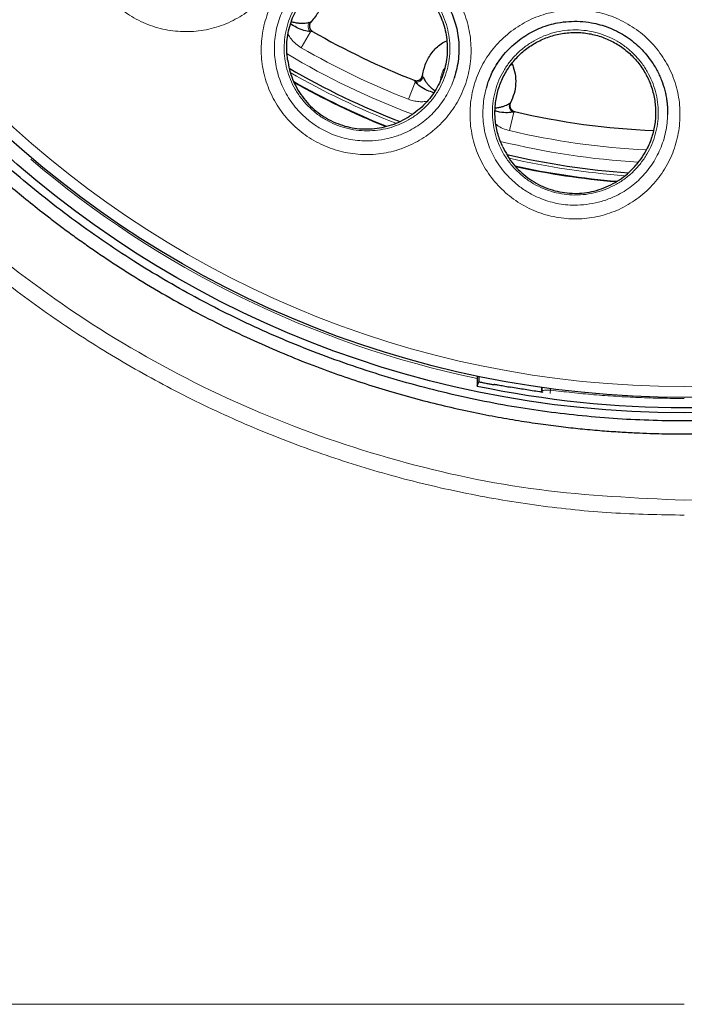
# Model space of a CAD drawing. Header units: millimetres. Extents: x 8 to 1329, y 12 to 1074.
# Tile 79 of 256: x 500 to 511, y 923 to 939. Entities that reach past the tile are written whole.
import ezdxf

# ---------------------------------------------------------------- set-up
doc = ezdxf.new("R2010")
doc.units = ezdxf.units.MM

msp = doc.modelspace()

# ---------------------------------------------------------------- linework, layer by layer
at = {"color": 252, "linetype": 'Continuous', "lineweight": 0}
for p, q in [((504.992, 938.898), (504.843, 938.642)), ((505.024, 938.904), (505.024, 938.903)), ((506.669, 938.09), (506.562, 937.814)), ((506.653, 938.118), (506.654, 938.119)), ((508.188, 937.749), (508.2, 937.759)), ((508.181, 937.311), (508.252, 937.608)), ((508.266, 937.616), (508.252, 937.608)), ((508.267, 937.617), (508.266, 937.616)), ((508.84, 933.174), (508.84, 933.148)), ((508.7, 933.134), (508.706, 933.139)), ((508.706, 933.139), (508.707, 933.112))]:
    msp.add_line(p, q, dxfattribs=at)
at = {"color": 7, "linetype": 'Continuous', "lineweight": 30}
for p, q in [((507.986, 938.384), (507.994, 938.386)), ((508.231, 938.375), (508.228, 938.384)), ((508.228, 938.384), (508.231, 938.375)), ((507.664, 933.373), (507.664, 933.333)), ((507.693, 933.367), (507.693, 933.282)), ((507.663, 933.212), (507.664, 933.214)), ((507.664, 933.214), (507.693, 933.282)), ((507.934, 933.234), (507.937, 933.242)), ((508.7, 933.134), (508.7, 933.193)), ((508.706, 933.139), (508.706, 933.193)), ((508.702, 933.114), (508.7, 933.134))]:
    msp.add_line(p, q, dxfattribs=at)
at = {"color": 252, "linetype": 'Continuous', "lineweight": 0, "flags": 128}
msp.add_lwpolyline([(508.84, 933.148), (508.837, 933.109), (508.836, 933.094)], dxfattribs=at)
at = {"color": 7, "linetype": 'Continuous', "lineweight": 30}
for centre, radius in [((510.987, 949.132), 16.35), ((510.987, 949.202), 16.174)]:
    msp.add_circle(centre, radius, dxfattribs=at)
at = {"color": 252, "linetype": 'Continuous', "lineweight": 0}
msp.add_circle((510.987, 949.202), 15.998, dxfattribs=at)
for centre, radius, start, end in [((505.062, 938.983), 0.11, 143.5241, 230.6658), ((510.987, 949.202), 12.419, 239.1313, 249.4385), ((510.987, 949.202), 12.217, 239.8082, 248.7632), ((508.323, 938.41), 0.0993, 188.0962, 201.5492), ((510.987, 949.202), 12.65, 240.0234, 248.5427), ((510.987, 949.202), 12.762, 240.6447, 247.9282), ((506.692, 938.198), 0.11, 257.9056, 345.0474), ((510.987, 949.202), 12.217, 256.7229, 267.1334), ((510.987, 949.202), 12.419, 256.2559, 266.5893), ((510.987, 949.132), 16.145, 229.5161, 258.1206), ((510.987, 949.202), 12.65, 257.1781, 265.6867), ((510.987, 949.202), 12.762, 257.7742, 265.0768)]:
    msp.add_arc(centre, radius, start, end, dxfattribs=at)
at = {"color": 7, "linetype": 'Continuous', "lineweight": 30}
for centre, radius, start, end in [((510.987, 949.202), 11.9, 239.9286, 248.6428), ((510.987, 949.202), 12.6, 239.7957, 248.781), ((510.987, 949.202), 12.75, 240.5702, 247.9914), ((508.284, 937.707), 0.105, 156.9346, 251.8793), ((510.987, 949.202), 11.9, 256.7836, 267.6234), ((510.987, 949.202), 12.6, 256.9447, 265.9275), ((510.987, 949.202), 12.75, 257.7003, 265.1474), ((510.987, 949.132), 16.263, 258.2061, 281.7829)]:
    msp.add_arc(centre, radius, start, end, dxfattribs=at)
for points, knots in [([(494.296, 949.202), (494.296, 949.237), (494.297, 949.318), (494.299, 949.451), (494.303, 949.611), (494.309, 949.797), (494.319, 950.009), (494.333, 950.242), (494.352, 950.494), (494.377, 950.765), (494.408, 951.058), (494.449, 951.374), (494.498, 951.712), (494.545, 951.991), (494.585, 952.206), (494.613, 952.35), (494.643, 952.497), (494.675, 952.647), (494.708, 952.797), (494.739, 952.932), (494.805, 953.203), (494.911, 953.608), (495.073, 954.152), (495.249, 954.677), (495.436, 955.181), (495.64, 955.683), (495.867, 956.191), (496.124, 956.72), (496.407, 957.252), (496.715, 957.783), (497.042, 958.302), (497.408, 958.839), (497.817, 959.39), (498.273, 959.951), (498.752, 960.492), (499.257, 961.015), (499.788, 961.518), (500.344, 962), (500.919, 962.457), (501.514, 962.887), (502.123, 963.288), (502.745, 963.659), (503.379, 964.001), (504.027, 964.315), (504.512, 964.524), (504.823, 964.649), (504.957, 964.701), (505.091, 964.752), (505.226, 964.802), (505.361, 964.851), (505.483, 964.894), (505.58, 964.927), (505.677, 964.96), (505.793, 964.998), (505.948, 965.048), (506.127, 965.104), (506.331, 965.164), (506.561, 965.23), (506.814, 965.297), (507.089, 965.366), (507.388, 965.435), (507.709, 965.503), (508.054, 965.568), (508.422, 965.63), (508.814, 965.687), (509.244, 965.738), (509.714, 965.781), (510.203, 965.811), (510.603, 965.824), (510.842, 965.827), (510.933, 965.827), (510.961, 965.827), (510.99, 965.827), (511.019, 965.827), (511.047, 965.827), (511.109, 965.827), (511.213, 965.826), (511.367, 965.823), (511.548, 965.818), (511.754, 965.809), (511.987, 965.796), (512.239, 965.779), (512.511, 965.755), (512.8, 965.725), (513.112, 965.687), (513.446, 965.64), (513.801, 965.581), (514.101, 965.526), (514.323, 965.48), (514.462, 965.45), (514.587, 965.423), (514.711, 965.394), (514.833, 965.365), (515.098, 965.3), (515.465, 965.202), (515.926, 965.065), (516.332, 964.932), (516.719, 964.795), (517.086, 964.655), (517.447, 964.508), (517.811, 964.35), (518.189, 964.175), (518.582, 963.982), (518.969, 963.779), (519.35, 963.566), (519.708, 963.354), (519.957, 963.198), (520.097, 963.108), (520.142, 963.079), (520.186, 963.05), (520.231, 963.021), (520.275, 962.992), (520.419, 962.896), (520.652, 962.736), (520.965, 962.51), (521.252, 962.292), (521.515, 962.085), (521.754, 961.887), (521.978, 961.696), (522.186, 961.512), (522.376, 961.338), (522.513, 961.209), (522.604, 961.121), (522.658, 961.069), (522.709, 961.019), (522.755, 960.973), (522.798, 960.93), (522.917, 960.812), (523.114, 960.608), (523.391, 960.308), (523.676, 959.984), (523.965, 959.636), (524.259, 959.263), (524.549, 958.871), (524.834, 958.461), (525.112, 958.035), (525.387, 957.583), (525.658, 957.105), (525.916, 956.611), (526.161, 956.1), (526.392, 955.574), (526.61, 955.023), (526.815, 954.448), (527.004, 953.85), (527.165, 953.261), (527.3, 952.687), (527.412, 952.129), (527.506, 951.555), (527.579, 950.991), (527.631, 950.437), (527.663, 949.917), (527.674, 949.556), (527.677, 949.357), (527.678, 949.302), (527.678, 949.248), (527.679, 949.199), (527.679, 949.154), (527.679, 949.114), (527.679, 949.035), (527.677, 948.906), (527.674, 948.716), (527.666, 948.492), (527.654, 948.236), (527.636, 947.954), (527.611, 947.648), (527.577, 947.318), (527.533, 946.96), (527.477, 946.574), (527.424, 946.263), (527.381, 946.034), (527.354, 945.896), (527.325, 945.756), (527.294, 945.613), (527.262, 945.469), (527.232, 945.339), (527.167, 945.069), (527.06, 944.662), (526.896, 944.117), (526.72, 943.591), (526.532, 943.087), (526.324, 942.577), (526.138, 942.16), (526.015, 941.902), (525.976, 941.823), (525.975, 941.82), (525.974, 941.819), (525.973, 941.817), (525.97, 941.81), (525.96, 941.79), (525.94, 941.748), (525.907, 941.681), (525.862, 941.591), (525.804, 941.477), (525.732, 941.339), (525.646, 941.178), (525.546, 940.994), (525.429, 940.788), (525.297, 940.56), (525.146, 940.312), (524.978, 940.046), (524.791, 939.763), (524.585, 939.465), (524.357, 939.15), (524.164, 938.896), (524.026, 938.721), (523.956, 938.633), (523.901, 938.565), (523.851, 938.504), (523.751, 938.384), (523.532, 938.124), (523.181, 937.734), (522.747, 937.286), (522.3, 936.859), (521.842, 936.454), (521.506, 936.178), (521.298, 936.014), (521.223, 935.956), (521.143, 935.895), (521.063, 935.834), (520.983, 935.774), (520.904, 935.716), (520.711, 935.575), (520.421, 935.371), (520.035, 935.117), (519.66, 934.883), (519.282, 934.66), (518.903, 934.451), (518.545, 934.265), (518.208, 934.099), (517.895, 933.954), (517.607, 933.826), (517.344, 933.716), (517.105, 933.62), (516.896, 933.539), (516.717, 933.473), (516.571, 933.42), (516.469, 933.384), (516.404, 933.362), (516.363, 933.348), (516.321, 933.334), (516.279, 933.319), (516.107, 933.262), (515.806, 933.166), (515.343, 933.032), (514.848, 932.905), (514.322, 932.788), (513.792, 932.688), (513.259, 932.604), (512.724, 932.538), (512.129, 932.484), (511.608, 932.456), (511.255, 932.448), (511.127, 932.446), (511.092, 932.446), (511.057, 932.446), (511.021, 932.445), (510.986, 932.445), (510.951, 932.445), (510.885, 932.445), (510.777, 932.446), (510.617, 932.448), (510.426, 932.453), (510.202, 932.462), (509.948, 932.476), (509.661, 932.496), (509.359, 932.523), (509.043, 932.557), (508.716, 932.599), (508.366, 932.651), (507.994, 932.714), (507.599, 932.791), (507.182, 932.883), (506.745, 932.992), (506.304, 933.114), (505.862, 933.251), (505.42, 933.4), (504.965, 933.568), (504.497, 933.758), (504.02, 933.968), (503.535, 934.2), (503.044, 934.455), (502.546, 934.735), (502.145, 934.979), (501.841, 935.175), (501.634, 935.313), (501.426, 935.456), (501.223, 935.6), (501.031, 935.74), (500.853, 935.875), (500.64, 936.04), (500.395, 936.236), (500.122, 936.465), (499.864, 936.691), (499.621, 936.913), (499.392, 937.13), (499.183, 937.335), (498.994, 937.528), (498.824, 937.707), (498.671, 937.871), (498.536, 938.021), (498.418, 938.156), (498.331, 938.256), (498.259, 938.341), (498.194, 938.419), (498.115, 938.514), (498.034, 938.614), (497.953, 938.714), (497.873, 938.815), (497.711, 939.024), (497.471, 939.346), (497.165, 939.786), (496.888, 940.212), (496.639, 940.622), (496.474, 940.912), (496.369, 941.103), (496.321, 941.192), (496.273, 941.281), (496.226, 941.371), (496.179, 941.46), (496.136, 941.546), (496.063, 941.691), (495.958, 941.905), (495.818, 942.203), (495.679, 942.516), (495.543, 942.841), (495.41, 943.176), (495.276, 943.535), (495.144, 943.92), (495.031, 944.274), (494.938, 944.591), (494.88, 944.8), (494.84, 944.952), (494.817, 945.041), (494.794, 945.131), (494.771, 945.225), (494.729, 945.398), (494.672, 945.647), (494.607, 945.965), (494.544, 946.298), (494.488, 946.641), (494.438, 946.993), (494.398, 947.321), (494.367, 947.625), (494.343, 947.906), (494.325, 948.162), (494.313, 948.395), (494.305, 948.603), (494.3, 948.787), (494.297, 948.947), (494.296, 949.083), (494.296, 949.165), (494.296, 949.202)], [0, 0, 0, 0, 0.0010218, 0.0022947, 0.0038184, 0.0055931, 0.0076186, 0.0098949, 0.0122654, 0.0148578, 0.0176719, 0.0207078, 0.0239653, 0.0274444, 0.0288141, 0.0302153, 0.0316479, 0.0331121, 0.0346077, 0.0360483, 0.0370683, 0.0425867, 0.0480273, 0.0533084, 0.0584301, 0.0633927, 0.0688151, 0.0743563, 0.0802072, 0.0860577, 0.0919076, 0.097757, 0.1046502, 0.1115429, 0.1184351, 0.1253268, 0.1323433, 0.1393595, 0.1463653, 0.1533584, 0.1603511, 0.1672185, 0.1740853, 0.1809516, 0.1878171, 0.1891872, 0.1905573, 0.1919273, 0.1932973, 0.1946673, 0.1960373, 0.1970063, 0.1975936, 0.1989611, 0.2005142, 0.2022529, 0.2043217, 0.2066035, 0.2090984, 0.2118063, 0.2147273, 0.2178612, 0.2212082, 0.2247682, 0.2285413, 0.2325273, 0.237158, 0.2420464, 0.2465615, 0.2486114, 0.2488827, 0.2491547, 0.2494273, 0.2497006, 0.2499746, 0.2502492, 0.2514707, 0.2529423, 0.2546638, 0.2566353, 0.2588567, 0.261328, 0.2638811, 0.2666553, 0.2696506, 0.2728669, 0.2763042, 0.2799623, 0.2815765, 0.282807, 0.2840264, 0.2852347, 0.2864319, 0.2876181, 0.2930607, 0.2972977, 0.3013728, 0.3052862, 0.3090379, 0.3126279, 0.3164163, 0.3203947, 0.324563, 0.3289214, 0.3329143, 0.3370546, 0.3408202, 0.3413218, 0.3418254, 0.3423309, 0.3428384, 0.3433478, 0.3438592, 0.3477745, 0.3514505, 0.354887, 0.3580839, 0.3610412, 0.3637588, 0.3665177, 0.3689756, 0.3711325, 0.3718975, 0.372616, 0.373288, 0.3739135, 0.3744926, 0.3750252, 0.3787098, 0.3826062, 0.3867146, 0.391035, 0.3955673, 0.4003118, 0.4049794, 0.4098358, 0.4148809, 0.4201148, 0.4255375, 0.4308469, 0.4363258, 0.4419743, 0.4477924, 0.4537803, 0.4599379, 0.4652417, 0.4706655, 0.4762091, 0.4818728, 0.4869563, 0.4921327, 0.496765, 0.4972895, 0.4978149, 0.4983412, 0.4988438, 0.499232, 0.4996151, 0.4999931, 0.5014929, 0.5033074, 0.5054367, 0.5078808, 0.5106398, 0.5135228, 0.5166845, 0.5201249, 0.5238439, 0.5278417, 0.5291557, 0.5304973, 0.5318664, 0.533263, 0.5346872, 0.5360662, 0.5370923, 0.5426383, 0.5480982, 0.5533897, 0.5585128, 0.5634677, 0.5691543, 0.5715807, 0.5716511, 0.571657, 0.5716676, 0.57169, 0.5717413, 0.5718691, 0.5723399, 0.5730567, 0.5740194, 0.5752281, 0.5767151, 0.5784583, 0.5804577, 0.5827134, 0.5852255, 0.5879941, 0.5910192, 0.5942327, 0.5976928, 0.6013995, 0.605353, 0.6068034, 0.6078022, 0.6085553, 0.6093085, 0.6100619, 0.6130231, 0.6190395, 0.6250661, 0.6308861, 0.6367152, 0.6425529, 0.6433225, 0.6442966, 0.6452623, 0.6462195, 0.6471683, 0.6481086, 0.6490405, 0.6540146, 0.6582399, 0.6622616, 0.6666606, 0.670787, 0.6746408, 0.678222, 0.6815306, 0.6845148, 0.6872361, 0.6896944, 0.6918898, 0.6936299, 0.6951599, 0.6963324, 0.6967116, 0.6971373, 0.697563, 0.6979887, 0.6984143, 0.7027334, 0.7070527, 0.7121952, 0.717338, 0.7224814, 0.7276252, 0.7327695, 0.7379143, 0.7447061, 0.7476949, 0.7480304, 0.7483659, 0.7487014, 0.7490369, 0.7493725, 0.749708, 0.7500435, 0.7512652, 0.7527901, 0.7546182, 0.7567494, 0.7591838, 0.7619212, 0.7649618, 0.767871, 0.7710122, 0.7743854, 0.7779906, 0.7818277, 0.7858968, 0.7901977, 0.7947305, 0.7989888, 0.8034332, 0.8080636, 0.81288, 0.8178824, 0.8229764, 0.8282498, 0.8337024, 0.8393343, 0.8416794, 0.8440543, 0.8464589, 0.8488932, 0.8511745, 0.8532614, 0.8552924, 0.8588704, 0.8622604, 0.8654625, 0.8686846, 0.871691, 0.8744817, 0.8770566, 0.8794158, 0.8815549, 0.8834793, 0.885189, 0.886684, 0.8872854, 0.8883594, 0.8895885, 0.8908175, 0.8920465, 0.8932754, 0.8945042, 0.8996237, 0.9047422, 0.9098598, 0.9141578, 0.9184551, 0.9194197, 0.9203843, 0.9213488, 0.9223133, 0.9232778, 0.9242422, 0.9250742, 0.9279193, 0.9310581, 0.9344905, 0.937707, 0.9411447, 0.9448034, 0.9486833, 0.9527842, 0.9554205, 0.9581407, 0.959013, 0.9598935, 0.9607823, 0.9616795, 0.9626457, 0.9658855, 0.9689857, 0.9719465, 0.9755634, 0.9789477, 0.9820994, 0.9850186, 0.9877051, 0.9901591, 0.9923806, 0.9943695, 0.9961259, 0.9976498, 0.9989411, 1, 1, 1, 1]), ([(527.467, 949.13), (527.465, 949.332), (527.46, 949.734), (527.426, 950.337), (527.371, 950.939), (527.294, 951.538), (527.195, 952.134), (527.076, 952.715), (526.94, 953.279), (526.787, 953.828), (526.615, 954.371), (526.425, 954.908), (526.212, 955.449), (525.975, 955.992), (525.714, 956.537), (525.432, 957.071), (525.132, 957.595), (524.812, 958.108), (524.48, 958.599), (524.138, 959.068), (523.787, 959.517), (523.421, 959.953), (523.039, 960.376), (522.636, 960.794), (522.209, 961.205), (521.759, 961.608), (521.295, 961.995), (520.816, 962.364), (520.325, 962.715), (519.83, 963.042), (519.334, 963.345), (518.838, 963.625), (518.333, 963.887), (517.819, 964.132), (517.286, 964.364), (516.734, 964.581), (516.164, 964.781), (515.587, 964.96), (515.004, 965.118), (514.416, 965.254), (513.834, 965.367), (513.26, 965.457), (512.695, 965.526), (512.127, 965.575), (511.558, 965.605), (510.977, 965.615), (510.385, 965.604), (509.782, 965.571), (509.18, 965.516), (508.581, 965.438), (507.985, 965.339), (507.404, 965.221), (506.84, 965.084), (506.291, 964.931), (505.748, 964.76), (505.211, 964.569), (504.67, 964.356), (504.127, 964.12), (503.583, 963.858), (503.048, 963.577), (502.524, 963.276), (502.011, 962.957), (501.52, 962.625), (501.051, 962.283), (500.602, 961.931), (500.166, 961.565), (499.743, 961.184), (499.325, 960.78), (498.914, 960.353), (498.511, 959.903), (498.124, 959.439), (497.755, 958.961), (497.404, 958.469), (497.077, 957.975), (496.774, 957.479), (496.494, 956.983), (496.232, 956.477), (495.987, 955.963), (495.755, 955.43), (495.538, 954.879), (495.338, 954.309), (495.159, 953.732), (495.001, 953.149), (494.865, 952.56), (494.752, 951.979), (494.662, 951.405), (494.593, 950.839), (494.544, 950.272), (494.514, 949.703), (494.504, 949.122), (494.515, 948.529), (494.548, 947.926), (494.603, 947.325), (494.681, 946.725), (494.78, 946.129), (494.898, 945.549), (495.035, 944.984), (495.188, 944.435), (495.359, 943.892), (495.55, 943.355), (495.763, 942.815), (496, 942.272), (496.261, 941.727), (496.542, 941.192), (496.843, 940.668), (497.162, 940.156), (497.494, 939.665), (497.836, 939.195), (498.188, 938.747), (498.554, 938.311), (498.935, 937.887), (499.339, 937.47), (499.766, 937.058), (500.216, 936.655), (500.68, 936.269), (501.158, 935.9), (501.65, 935.548), (502.144, 935.222), (502.64, 934.919), (503.136, 934.639), (503.642, 934.376), (504.156, 934.131), (504.689, 933.9), (505.24, 933.683), (505.81, 933.483), (506.387, 933.304), (506.97, 933.146), (507.559, 933.009), (508.141, 932.896), (508.715, 932.806), (509.28, 932.738), (509.847, 932.688), (510.416, 932.659), (510.997, 932.649), (511.59, 932.66), (512.193, 932.693), (512.795, 932.748), (513.394, 932.825), (513.99, 932.924), (514.57, 933.043), (515.135, 933.179), (515.684, 933.332), (516.227, 933.504), (516.764, 933.694), (517.304, 933.907), (517.848, 934.144), (518.392, 934.405), (518.927, 934.687), (519.451, 934.987), (519.963, 935.307), (520.454, 935.639), (520.924, 935.981), (521.372, 936.332), (521.808, 936.699), (522.232, 937.08), (522.65, 937.484), (523.061, 937.91), (523.464, 938.36), (523.85, 938.825), (524.219, 939.303), (524.571, 939.794), (524.897, 940.289), (525.2, 940.785), (525.48, 941.281), (525.743, 941.786), (525.988, 942.3), (526.219, 942.833), (526.436, 943.385), (526.636, 943.955), (526.816, 944.532), (526.974, 945.115), (527.11, 945.703), (527.223, 946.285), (527.313, 946.859), (527.381, 947.424), (527.43, 947.992), (527.461, 948.561), (527.465, 948.94), (527.467, 949.13)], [0, 0, 0, 0, 0.005833, 0.011667, 0.0175, 0.023333, 0.029167, 0.035, 0.0405, 0.046, 0.0515, 0.057, 0.0625, 0.068333, 0.074167, 0.08, 0.085833, 0.091667, 0.0975, 0.103, 0.1085, 0.114, 0.1195, 0.125, 0.130833, 0.136667, 0.1425, 0.148333, 0.154167, 0.16, 0.1655, 0.171, 0.1765, 0.182, 0.1875, 0.193333, 0.199167, 0.205, 0.210833, 0.216667, 0.2225, 0.228, 0.2335, 0.239, 0.2445, 0.25, 0.255833, 0.261667, 0.2675, 0.273333, 0.279167, 0.285, 0.2905, 0.296, 0.3015, 0.307, 0.3125, 0.318333, 0.324167, 0.33, 0.335833, 0.341667, 0.3475, 0.353, 0.3585, 0.364, 0.3695, 0.375, 0.380833, 0.386667, 0.3925, 0.398333, 0.404167, 0.41, 0.4155, 0.421, 0.4265, 0.432, 0.4375, 0.443333, 0.449167, 0.455, 0.460833, 0.466667, 0.4725, 0.478, 0.4835, 0.489, 0.4945, 0.5, 0.505833, 0.511667, 0.5175, 0.523333, 0.529167, 0.535, 0.5405, 0.546, 0.5515, 0.557, 0.5625, 0.568333, 0.574167, 0.58, 0.585833, 0.591667, 0.5975, 0.603, 0.6085, 0.614, 0.6195, 0.625, 0.630833, 0.636667, 0.6425, 0.648333, 0.654167, 0.66, 0.6655, 0.671, 0.6765, 0.682, 0.6875, 0.693333, 0.699167, 0.705, 0.710833, 0.716667, 0.7225, 0.728, 0.7335, 0.739, 0.7445, 0.75, 0.755833, 0.761667, 0.7675, 0.773333, 0.779167, 0.785, 0.7905, 0.796, 0.8015, 0.807, 0.8125, 0.818333, 0.824167, 0.83, 0.835833, 0.841667, 0.8475, 0.853, 0.8585, 0.864, 0.8695, 0.875, 0.880833, 0.886667, 0.8925, 0.898333, 0.904167, 0.91, 0.9155, 0.921, 0.9265, 0.932, 0.9375, 0.943333, 0.949167, 0.955, 0.960833, 0.966667, 0.9725, 0.978, 0.9835, 0.989, 0.9945, 1, 1, 1, 1]), ([(504.659, 939.441), (504.685, 939.479), (504.743, 939.561), (504.849, 939.676), (504.975, 939.789), (505.12, 939.89), (505.279, 939.974), (505.447, 940.037), (505.618, 940.079), (505.791, 940.099), (505.962, 940.1), (506.13, 940.082), (506.293, 940.046), (506.451, 939.992), (506.603, 939.92), (506.748, 939.829), (506.883, 939.721), (507.006, 939.597), (507.115, 939.458), (507.2, 939.318), (507.264, 939.181), (507.312, 939.051), (507.347, 938.912), (507.368, 938.767), (507.375, 938.617), (507.366, 938.464), (507.342, 938.308), (507.312, 938.206), (507.297, 938.154)], [0, 0, 0, 0, 0.033306, 0.071444, 0.111367, 0.153052, 0.195724, 0.237736, 0.279052, 0.319712, 0.359755, 0.399198, 0.43805, 0.476796, 0.51624, 0.556234, 0.596629, 0.637478, 0.678805, 0.720624, 0.752378, 0.784938, 0.818435, 0.852879, 0.888277, 0.924616, 0.961866, 1, 1, 1, 1]), ([(504.624, 938.447), (504.619, 938.495), (504.608, 938.591), (504.611, 938.736), (504.63, 938.879), (504.666, 939.019), (504.716, 939.155), (504.782, 939.284), (504.862, 939.404), (504.955, 939.515), (505.059, 939.615), (505.175, 939.702), (505.299, 939.776), (505.431, 939.835), (505.569, 939.879), (505.711, 939.908), (505.856, 939.92), (506.001, 939.916), (506.145, 939.896), (506.285, 939.86), (506.421, 939.808), (506.55, 939.742), (506.671, 939.662), (506.782, 939.568), (506.882, 939.463), (506.969, 939.347), (507.043, 939.223), (507.103, 939.091), (507.147, 938.953), (507.175, 938.811), (507.188, 938.667), (507.184, 938.522), (507.163, 938.379), (507.127, 938.239), (507.076, 938.104), (507.009, 937.976), (506.928, 937.856), (506.831, 937.741), (506.716, 937.633), (506.626, 937.573), (506.581, 937.542)], [0, 0, 0, 0, 0.026114, 0.05231, 0.078424, 0.104538, 0.130734, 0.156848, 0.182962, 0.209158, 0.235272, 0.261386, 0.287582, 0.313696, 0.33981, 0.366006, 0.39212, 0.418234, 0.44443, 0.470544, 0.496658, 0.522854, 0.548968, 0.575082, 0.601278, 0.627392, 0.653506, 0.679702, 0.705816, 0.73193, 0.758126, 0.78424, 0.810354, 0.83655, 0.862664, 0.888778, 0.914974, 0.941088, 0.970544, 1, 1, 1, 1]), ([(505.194, 939.71), (505.202, 939.676), (505.223, 939.576), (505.199, 939.405), (505.131, 939.214), (505.045, 939.11), (505.002, 939.059)], [0, 0, 0, 0, 0.148874, 0.432583, 0.716291, 1, 1, 1, 1]), ([(504.992, 938.898), (504.958, 938.903), (504.888, 938.914), (504.774, 938.96), (504.703, 939.004), (504.67, 939.024)], [0, 0, 0, 0, 0.351137, 0.706251, 1, 1, 1, 1]), ([(504.684, 939.062), (504.705, 939.056), (504.746, 939.044), (504.806, 939.036), (504.86, 939.033), (504.907, 939.036), (504.944, 939.042), (504.963, 939.047), (504.972, 939.05)], [0, 0, 0, 0, 0.187254, 0.37752, 0.556477, 0.721177, 0.869399, 1, 1, 1, 1]), ([(505.002, 939.058), (504.997, 939.052), (504.986, 939.039), (504.977, 939.017), (504.973, 938.993), (504.975, 938.97), (504.982, 938.949), (504.993, 938.93), (505.007, 938.914), (505.018, 938.907), (505.024, 938.903)], [0, 0, 0, 0, 0.137972, 0.272229, 0.402774, 0.529613, 0.652749, 0.772188, 0.887936, 1, 1, 1, 1]), ([(504.989, 939.042), (504.989, 939.042), (504.984, 939.036), (504.979, 939.021), (504.974, 938.999), (504.975, 938.976), (504.98, 938.954), (504.991, 938.934), (505.006, 938.916), (505.018, 938.908), (505.024, 938.904)], [0, 0, 0, 0, 0.004766, 0.146942, 0.289119, 0.431295, 0.573471, 0.715647, 0.857824, 1, 1, 1, 1]), ([(507.816, 938.004), (507.825, 938.034), (507.844, 938.097), (507.883, 938.197), (507.936, 938.306), (508.006, 938.421), (508.094, 938.537), (508.197, 938.646), (508.31, 938.745), (508.43, 938.831), (508.556, 938.904), (508.686, 938.964), (508.82, 939.01), (508.969, 939.046), (509.135, 939.066), (509.317, 939.067), (509.484, 939.047), (509.636, 939.013), (509.77, 938.969), (509.902, 938.912), (510.028, 938.841), (510.148, 938.757), (510.259, 938.661), (510.36, 938.556), (510.458, 938.431), (510.548, 938.287), (510.624, 938.124), (510.669, 937.985), (510.694, 937.874), (510.707, 937.795), (510.715, 937.723), (510.718, 937.661), (510.718, 937.61), (510.717, 937.581), (510.717, 937.568)], [0, 0, 0, 0, 0.022452, 0.047939, 0.07651, 0.108215, 0.143055, 0.178767, 0.213982, 0.248671, 0.282806, 0.316368, 0.349358, 0.381789, 0.424179, 0.466524, 0.50953, 0.542239, 0.575347, 0.608881, 0.642871, 0.677116, 0.711594, 0.745951, 0.779527, 0.823065, 0.865239, 0.906095, 0.92605, 0.945476, 0.962725, 0.977496, 0.989873, 1, 1, 1, 1]), ([(508.077, 937.05), (508.062, 937.082), (508.033, 937.147), (507.999, 937.25), (507.973, 937.355), (507.957, 937.463), (507.949, 937.571), (507.951, 937.679), (507.962, 937.787), (507.982, 937.894), (508.011, 937.998), (508.048, 938.099), (508.095, 938.197), (508.149, 938.292), (508.211, 938.38), (508.28, 938.463), (508.356, 938.541), (508.439, 938.612), (508.527, 938.675), (508.619, 938.731), (508.717, 938.779), (508.819, 938.818), (508.923, 938.849), (509.029, 938.871), (509.137, 938.884), (509.247, 938.888), (509.355, 938.883), (509.462, 938.868), (509.569, 938.845), (509.673, 938.812), (509.774, 938.772), (509.87, 938.723), (509.963, 938.666), (510.051, 938.601), (510.132, 938.529), (510.207, 938.451), (510.276, 938.367), (510.337, 938.276), (510.39, 938.182), (510.435, 938.084), (510.471, 937.981), (510.499, 937.876), (510.518, 937.77), (510.528, 937.662), (510.528, 937.554), (510.52, 937.445), (510.502, 937.339), (510.475, 937.234), (510.44, 937.131), (510.388, 937.015), (510.316, 936.889), (510.248, 936.804), (510.213, 936.762)], [0, 0, 0, 0, 0.019326, 0.038651, 0.058538, 0.078425, 0.097751, 0.117076, 0.136963, 0.15685, 0.176176, 0.195502, 0.215389, 0.235276, 0.254601, 0.273927, 0.293814, 0.313701, 0.333026, 0.352352, 0.372239, 0.392126, 0.411452, 0.430777, 0.450664, 0.470551, 0.489877, 0.509202, 0.52909, 0.548977, 0.568302, 0.587628, 0.607515, 0.627402, 0.646727, 0.666053, 0.68594, 0.705827, 0.725153, 0.744478, 0.764365, 0.784252, 0.803578, 0.822903, 0.84279, 0.862677, 0.882003, 0.901329, 0.921216, 0.941103, 0.970314, 1, 1, 1, 1]), ([(506.789, 938.198), (506.803, 938.264), (506.83, 938.396), (506.937, 938.568), (507.055, 938.693), (507.146, 938.739), (507.177, 938.754)], [0, 0, 0, 0, 0.284114, 0.568228, 0.852342, 1, 1, 1, 1]), ([(504.624, 938.447), (504.633, 938.394), (504.65, 938.288), (504.701, 938.135), (504.77, 937.99), (504.858, 937.855), (504.962, 937.731), (505.08, 937.622), (505.211, 937.529), (505.352, 937.452), (505.502, 937.393), (505.657, 937.355), (505.817, 937.336), (505.979, 937.338), (506.139, 937.36), (506.295, 937.401), (506.444, 937.46), (506.535, 937.515), (506.581, 937.542)], [0, 0, 0, 0, 0.063268, 0.125504, 0.187607, 0.250469, 0.313344, 0.375489, 0.437644, 0.500536, 0.562837, 0.624714, 0.686941, 0.750291, 0.813165, 0.875222, 0.938109, 1, 1, 1, 1]), ([(508.23, 938.374), (508.228, 938.371), (508.224, 938.367), (508.208, 938.364), (508.201, 938.363)], [0, 0, 0, 0, 0.558017, 1, 1, 1, 1]), ([(506.654, 938.118), (506.661, 938.116), (506.674, 938.112), (506.699, 938.111), (506.724, 938.116), (506.747, 938.128), (506.766, 938.145), (506.782, 938.168), (506.787, 938.188), (506.789, 938.198)], [0, 0, 0, 0, 0.124129, 0.231144, 0.414634, 0.533882, 0.671217, 0.826603, 1, 1, 1, 1]), ([(506.967, 937.918), (506.932, 937.93), (506.853, 937.958), (506.747, 938.019), (506.695, 938.067), (506.669, 938.09)], [0, 0, 0, 0, 0.290484, 0.647239, 1, 1, 1, 1]), ([(506.801, 938.169), (506.804, 938.161), (506.812, 938.143), (506.831, 938.11), (506.857, 938.072), (506.893, 938.03), (506.937, 937.989), (506.972, 937.964), (506.989, 937.951)], [0, 0, 0, 0, 0.130445, 0.278489, 0.442992, 0.621734, 0.811772, 1, 1, 1, 1]), ([(507.953, 937.678), (507.961, 937.678), (507.992, 937.679), (508.04, 937.689), (508.093, 937.703), (508.135, 937.72), (508.166, 937.737), (508.179, 937.746), (508.186, 937.75)], [0, 0, 0, 0, 0.082407, 0.30129, 0.505558, 0.691425, 0.856432, 1, 1, 1, 1]), ([(508.2, 937.759), (508.197, 937.751), (508.19, 937.736), (508.188, 937.711), (508.191, 937.688), (508.2, 937.667), (508.213, 937.648), (508.228, 937.633), (508.246, 937.622), (508.26, 937.618), (508.266, 937.616)], [0, 0, 0, 0, 0.1379725, 0.2722298, 0.4027756, 0.5296142, 0.6527502, 0.772189, 0.8879367, 1, 1, 1, 1]), ([(508.193, 937.74), (508.193, 937.739), (508.19, 937.732), (508.189, 937.716), (508.191, 937.694), (508.198, 937.672), (508.21, 937.653), (508.226, 937.636), (508.245, 937.624), (508.259, 937.619), (508.267, 937.617)], [0, 0, 0, 0, 0.004766, 0.146942, 0.289119, 0.431295, 0.573471, 0.715647, 0.857824, 1, 1, 1, 1]), ([(508.252, 937.608), (508.221, 937.604), (508.158, 937.595), (508.046, 937.603), (507.976, 937.62), (507.952, 937.626)], [0, 0, 0, 0, 0.38535, 0.789073, 1, 1, 1, 1]), ([(508.077, 937.05), (508.101, 937.001), (508.149, 936.905), (508.242, 936.774), (508.351, 936.656), (508.475, 936.552), (508.61, 936.465), (508.755, 936.395), (508.908, 936.344), (509.066, 936.313), (509.226, 936.301), (509.386, 936.31), (509.544, 936.339), (509.698, 936.389), (509.845, 936.457), (509.982, 936.542), (510.107, 936.643), (510.178, 936.722), (510.213, 936.762)], [0, 0, 0, 0, 0.063268, 0.125504, 0.187607, 0.250469, 0.313344, 0.375489, 0.437644, 0.500536, 0.562837, 0.624714, 0.686941, 0.750291, 0.813165, 0.875222, 0.938109, 1, 1, 1, 1]), ([(507.664, 933.333), (507.664, 933.31), (507.664, 933.264), (507.663, 933.23), (507.663, 933.212)], [0, 0, 0, 0, 0.49497, 1, 1, 1, 1]), ([(507.693, 933.282), (507.7, 933.28), (507.713, 933.277), (507.726, 933.275), (507.732, 933.273)], [0, 0, 0, 0, 0.560035, 1, 1, 1, 1]), ([(507.732, 933.273), (507.743, 933.271), (507.766, 933.266), (507.802, 933.259), (507.837, 933.252), (507.87, 933.246), (507.897, 933.241), (507.918, 933.237), (507.932, 933.235), (507.934, 933.234), (507.934, 933.234)], [0, 0, 0, 0, 0.124983, 0.249821, 0.375129, 0.499765, 0.625034, 0.749438, 0.874224, 1, 1, 1, 1]), ([(507.937, 933.242), (507.939, 933.241), (507.941, 933.241), (507.959, 933.238), (507.985, 933.234), (508.022, 933.227), (508.064, 933.219), (508.111, 933.211), (508.159, 933.202), (508.189, 933.197), (508.204, 933.194)], [0, 0, 0, 0, 0.126202, 0.249784, 0.374753, 0.499668, 0.624032, 0.749536, 0.87432, 1, 1, 1, 1]), ([(508.721, 933.111), (508.702, 933.114), (508.605, 933.127), (508.432, 933.155), (508.28, 933.181), (508.204, 933.194)], [0, 0, 0, 0, 0.107449, 0.553723, 1, 1, 1, 1])]:
    msp.add_open_spline(points, degree=3, knots=knots, dxfattribs=at)
at = {"color": 252, "linetype": 'Continuous', "lineweight": 0}
for points, knots in [([(510.987, 931.381), (510.21, 931.416), (508.657, 931.486), (506.371, 931.975), (504.168, 932.736), (502.085, 933.783), (500.159, 935.09), (498.422, 936.636), (496.903, 938.394), (495.627, 940.333), (494.615, 942.42), (493.891, 944.62), (493.439, 946.893), (493.392, 948.433), (493.368, 949.202)], [0, 0, 0, 0, 0.083769, 0.167458, 0.251069, 0.3346, 0.418052, 0.501425, 0.584719, 0.667933, 0.751069, 0.834125, 0.917102, 1, 1, 1, 1]), ([(528.606, 949.202), (528.583, 948.433), (528.536, 946.893), (528.083, 944.62), (527.359, 942.42), (526.347, 940.333), (525.072, 938.394), (523.553, 936.636), (521.815, 935.09), (519.889, 933.783), (517.807, 932.736), (515.604, 931.975), (513.318, 931.486), (511.764, 931.416), (510.987, 931.381)], [0, 0, 0, 0, 0.082898, 0.165875, 0.248931, 0.332066, 0.415281, 0.498575, 0.581948, 0.6654, 0.748931, 0.832541, 0.916231, 1, 1, 1, 1]), ([(510.987, 931.141), (510.597, 931.148), (509.817, 931.162), (508.651, 931.284), (507.496, 931.477), (506.357, 931.746), (505.237, 932.09), (504.142, 932.505), (503.077, 932.992), (502.045, 933.547), (501.053, 934.169), (500.103, 934.854), (499.2, 935.6), (498.346, 936.402), (497.547, 937.259), (496.806, 938.165), (496.124, 939.118), (495.506, 940.113), (494.954, 941.146), (494.471, 942.214), (494.058, 943.31), (493.718, 944.431), (493.449, 945.572), (493.264, 946.728), (493.168, 947.526), (493.154, 947.938), (493.154, 947.959)], [0, 0, 0, 0, 0.043377, 0.08674, 0.1301, 0.173463, 0.21683, 0.260197, 0.303564, 0.346929, 0.390297, 0.43367, 0.477045, 0.52042, 0.563795, 0.607169, 0.650544, 0.693919, 0.737295, 0.780675, 0.824057, 0.867438, 0.910819, 0.9542, 0.997581, 1, 1, 1, 1]), ([(503.742, 942.079), (503.692, 942.103), (503.593, 942.15), (503.436, 942.201), (503.275, 942.238), (503.111, 942.258), (502.946, 942.263), (502.782, 942.252), (502.619, 942.224), (502.46, 942.181), (502.306, 942.122), (502.16, 942.049), (502.019, 941.961), (501.889, 941.86), (501.769, 941.747), (501.662, 941.623), (501.566, 941.488), (501.484, 941.344), (501.417, 941.193), (501.365, 941.037), (501.329, 940.876), (501.309, 940.711), (501.304, 940.545), (501.316, 940.381), (501.345, 940.218), (501.389, 940.058), (501.449, 939.903), (501.523, 939.756), (501.611, 939.616), (501.713, 939.486), (501.827, 939.365), (501.952, 939.257), (502.087, 939.161), (502.231, 939.08), (502.383, 939.012), (502.54, 938.959), (502.702, 938.923), (502.866, 938.902), (503.032, 938.897), (503.197, 938.909), (503.359, 938.937), (503.519, 938.981), (503.674, 939.04), (503.822, 939.115), (503.961, 939.202), (504.091, 939.304), (504.211, 939.418), (504.319, 939.544), (504.413, 939.678), (504.493, 939.821), (504.56, 939.973), (504.612, 940.13), (504.647, 940.29), (504.667, 940.453), (504.671, 940.618), (504.658, 940.783), (504.63, 940.945), (504.585, 941.104), (504.526, 941.258), (504.452, 941.406), (504.363, 941.545), (504.261, 941.676), (504.147, 941.796), (504.023, 941.904), (503.888, 942), (503.791, 942.053), (503.742, 942.079)], [0, 0, 0, 0, 0.015673, 0.031174, 0.046707, 0.06247, 0.078, 0.093482, 0.109081, 0.124962, 0.140362, 0.155812, 0.17146, 0.187464, 0.202855, 0.218303, 0.233955, 0.249967, 0.265451, 0.280933, 0.296555, 0.312459, 0.328062, 0.343592, 0.359174, 0.374928, 0.390618, 0.406188, 0.421744, 0.437391, 0.453114, 0.468702, 0.484257, 0.499877, 0.515648, 0.531274, 0.546866, 0.562537, 0.578332, 0.59393, 0.609463, 0.625064, 0.641019, 0.65665, 0.672106, 0.687534, 0.703606, 0.719276, 0.7347, 0.750027, 0.766041, 0.781693, 0.797138, 0.812529, 0.828379, 0.843963, 0.859454, 0.875033, 0.890761, 0.906274, 0.921789, 0.937527, 0.953245, 0.968737, 0.984244, 1, 1, 1, 1]), ([(506.687, 940.078), (506.637, 940.103), (506.539, 940.154), (506.384, 940.21), (506.224, 940.251), (506.06, 940.277), (505.895, 940.287), (505.73, 940.28), (505.567, 940.258), (505.406, 940.219), (505.251, 940.165), (505.102, 940.097), (504.959, 940.013), (504.825, 939.916), (504.702, 939.807), (504.591, 939.688), (504.49, 939.555), (504.404, 939.414), (504.332, 939.266), (504.275, 939.113), (504.234, 938.952), (504.208, 938.788), (504.199, 938.623), (504.205, 938.459), (504.228, 938.295), (504.268, 938.134), (504.323, 937.977), (504.392, 937.828), (504.476, 937.685), (504.574, 937.552), (504.685, 937.428), (504.807, 937.316), (504.939, 937.216), (505.081, 937.13), (505.23, 937.058), (505.385, 937.001), (505.546, 936.959), (505.71, 936.934), (505.875, 936.924), (506.04, 936.93), (506.204, 936.953), (506.365, 936.992), (506.522, 937.047), (506.672, 937.116), (506.813, 937.199), (506.947, 937.297), (507.071, 937.407), (507.183, 937.529), (507.281, 937.66), (507.367, 937.801), (507.439, 937.951), (507.496, 938.106), (507.536, 938.265), (507.561, 938.427), (507.57, 938.592), (507.563, 938.758), (507.539, 938.92), (507.5, 939.08), (507.445, 939.236), (507.375, 939.385), (507.291, 939.527), (507.193, 939.66), (507.083, 939.784), (506.962, 939.895), (506.83, 939.995), (506.735, 940.05), (506.687, 940.078)], [0, 0, 0, 0, 0.01575, 0.031256, 0.046752, 0.062473, 0.078146, 0.093656, 0.109198, 0.124965, 0.140453, 0.155926, 0.171544, 0.187467, 0.202828, 0.218265, 0.233927, 0.24997, 0.265349, 0.280791, 0.296444, 0.312462, 0.327978, 0.343469, 0.359074, 0.374933, 0.390595, 0.406146, 0.421708, 0.437396, 0.453134, 0.468745, 0.484334, 0.500001, 0.515676, 0.531268, 0.546878, 0.562606, 0.578286, 0.593847, 0.609403, 0.625069, 0.640902, 0.656502, 0.672002, 0.687539, 0.703536, 0.719184, 0.734633, 0.750032, 0.766085, 0.781751, 0.797185, 0.812534, 0.828499, 0.844133, 0.859594, 0.875036, 0.890844, 0.906407, 0.921907, 0.937528, 0.953259, 0.968765, 0.984268, 1, 1, 1, 1]), ([(504.957, 937.7), (504.918, 937.743), (504.839, 937.828), (504.743, 937.975), (504.666, 938.131), (504.61, 938.296), (504.576, 938.466), (504.565, 938.64), (504.577, 938.813), (504.611, 938.984), (504.667, 939.148), (504.744, 939.303), (504.841, 939.447), (504.956, 939.578), (505.088, 939.692), (505.233, 939.788), (505.389, 939.864), (505.554, 939.919), (505.725, 939.952), (505.899, 939.963), (506.073, 939.951), (506.244, 939.916), (506.408, 939.86), (506.565, 939.783), (506.71, 939.685), (506.841, 939.57), (506.956, 939.439), (507.053, 939.294), (507.13, 939.137), (507.186, 938.972), (507.22, 938.801), (507.231, 938.628), (507.219, 938.455), (507.185, 938.284), (507.129, 938.12), (507.052, 937.964), (506.955, 937.82), (506.84, 937.69), (506.709, 937.576), (506.564, 937.48), (506.407, 937.403), (506.242, 937.348), (506.072, 937.315), (505.898, 937.304), (505.724, 937.316), (505.553, 937.35), (505.388, 937.407), (505.232, 937.485), (505.085, 937.581), (505, 937.66), (504.957, 937.7)], [0, 0, 0, 0, 0.020948, 0.041817, 0.062667, 0.083497, 0.104285, 0.125149, 0.145931, 0.166768, 0.187613, 0.20839, 0.229252, 0.250049, 0.270869, 0.291725, 0.312497, 0.333354, 0.354172, 0.37497, 0.395833, 0.416609, 0.437455, 0.458291, 0.479074, 0.499938, 0.520757, 0.541713, 0.562554, 0.583415, 0.604221, 0.625031, 0.64589, 0.666663, 0.687516, 0.708342, 0.729133, 0.749997, 0.770776, 0.791617, 0.812459, 0.833237, 0.854101, 0.874894, 0.895717, 0.916572, 0.937344, 0.958203, 0.979016, 1, 1, 1, 1]), ([(504.719, 939.523), (504.682, 939.471), (504.608, 939.367), (504.529, 939.209), (504.474, 939.058), (504.438, 938.918), (504.417, 938.775), (504.41, 938.63), (504.417, 938.486), (504.438, 938.342), (504.473, 938.201), (504.521, 938.064), (504.583, 937.931), (504.658, 937.806), (504.744, 937.688), (504.811, 937.617), (504.845, 937.582)], [0, 0, 0, 0, 0.089946, 0.180853, 0.248957, 0.316988, 0.384969, 0.452953, 0.520989, 0.589103, 0.657311, 0.725638, 0.794134, 0.862882, 0.931556, 1, 1, 1, 1]), ([(510.079, 939.022), (510.031, 939.049), (509.934, 939.101), (509.78, 939.162), (509.621, 939.207), (509.458, 939.237), (509.293, 939.251), (509.128, 939.249), (508.964, 939.231), (508.802, 939.196), (508.644, 939.147), (508.493, 939.082), (508.348, 939.002), (508.212, 938.909), (508.086, 938.804), (507.971, 938.687), (507.867, 938.557), (507.777, 938.419), (507.701, 938.273), (507.64, 938.122), (507.593, 937.962), (507.563, 937.799), (507.549, 937.635), (507.55, 937.471), (507.569, 937.307), (507.604, 937.144), (507.654, 936.986), (507.719, 936.835), (507.799, 936.691), (507.893, 936.555), (508.001, 936.428), (508.119, 936.313), (508.249, 936.21), (508.388, 936.12), (508.535, 936.044), (508.689, 935.983), (508.848, 935.937), (509.012, 935.907), (509.177, 935.893), (509.342, 935.895), (509.506, 935.913), (509.669, 935.948), (509.827, 935.998), (509.979, 936.063), (510.123, 936.143), (510.26, 936.237), (510.387, 936.343), (510.502, 936.462), (510.604, 936.59), (510.694, 936.729), (510.771, 936.876), (510.832, 937.03), (510.877, 937.188), (510.906, 937.35), (510.92, 937.515), (510.918, 937.681), (510.899, 937.843), (510.864, 938.004), (510.814, 938.161), (510.748, 938.313), (510.668, 938.456), (510.574, 938.592), (510.467, 938.718), (510.348, 938.833), (510.22, 938.936), (510.126, 938.993), (510.079, 939.022)], [0, 0, 0, 0, 0.015764, 0.031277, 0.046768, 0.062472, 0.078239, 0.093757, 0.109258, 0.124968, 0.140598, 0.1561, 0.171663, 0.187471, 0.202903, 0.218359, 0.233997, 0.249974, 0.265306, 0.280732, 0.2964, 0.312466, 0.327874, 0.343322, 0.358958, 0.374937, 0.390522, 0.406037, 0.421618, 0.437401, 0.453119, 0.468716, 0.484307, 0.500007, 0.515684, 0.531276, 0.546885, 0.562612, 0.578264, 0.593824, 0.609393, 0.625075, 0.640818, 0.656399, 0.671934, 0.687543, 0.703421, 0.719037, 0.734529, 0.750035, 0.76603, 0.781677, 0.797131, 0.812538, 0.828557, 0.844211, 0.859656, 0.87504, 0.890963, 0.906579, 0.922049, 0.937531, 0.953326, 0.968876, 0.984369, 1, 1, 1, 1]), ([(504.973, 939.048), (504.981, 939.05), (504.996, 939.055), (505, 939.057), (505.002, 939.059)], [0, 0, 0, 0, 0.503253, 1, 1, 1, 1]), ([(504.843, 938.642), (504.813, 938.662), (504.752, 938.702), (504.68, 938.777), (504.646, 938.833), (504.63, 938.858)], [0, 0, 0, 0, 0.357205, 0.710628, 1, 1, 1, 1]), ([(505.024, 938.903), (505.021, 938.902), (505.017, 938.9), (505.001, 938.899), (504.992, 938.898)], [0, 0, 0, 0, 0.484679, 1, 1, 1, 1]), ([(508.294, 936.672), (508.255, 936.715), (508.176, 936.8), (508.08, 936.947), (508.004, 937.103), (507.949, 937.268), (507.916, 937.439), (507.905, 937.612), (507.918, 937.785), (507.953, 937.955), (508.01, 938.12), (508.088, 938.275), (508.185, 938.418), (508.301, 938.548), (508.433, 938.662), (508.578, 938.758), (508.735, 938.833), (508.9, 938.888), (509.071, 938.921), (509.246, 938.931), (509.419, 938.919), (509.59, 938.884), (509.755, 938.827), (509.911, 938.75), (510.056, 938.652), (510.186, 938.537), (510.301, 938.405), (510.397, 938.26), (510.474, 938.103), (510.529, 937.938), (510.562, 937.768), (510.573, 937.594), (510.56, 937.421), (510.526, 937.251), (510.469, 937.087), (510.391, 936.932), (510.293, 936.788), (510.178, 936.658), (510.046, 936.544), (509.901, 936.449), (509.744, 936.373), (509.578, 936.318), (509.407, 936.285), (509.233, 936.274), (509.059, 936.287), (508.889, 936.322), (508.724, 936.378), (508.568, 936.456), (508.422, 936.553), (508.337, 936.632), (508.294, 936.672)], [0, 0, 0, 0, 0.020948, 0.041817, 0.062667, 0.083497, 0.104285, 0.125149, 0.145931, 0.166768, 0.187613, 0.20839, 0.229252, 0.250049, 0.270869, 0.291725, 0.312497, 0.333354, 0.354172, 0.37497, 0.395833, 0.416609, 0.437455, 0.458291, 0.479074, 0.499938, 0.520757, 0.541713, 0.562554, 0.583415, 0.604221, 0.625031, 0.64589, 0.666663, 0.687516, 0.708342, 0.729133, 0.749997, 0.770776, 0.791617, 0.812459, 0.833237, 0.854101, 0.874894, 0.895717, 0.916572, 0.937344, 0.958203, 0.979016, 1, 1, 1, 1]), ([(507.145, 938.317), (507.141, 938.313), (507.128, 938.293), (507.109, 938.254), (507.091, 938.203), (507.079, 938.156), (507.077, 938.125), (507.076, 938.112)], [0, 0, 0, 0, 0.081752, 0.330783, 0.5773, 0.824978, 1, 1, 1, 1]), ([(504.845, 937.582), (504.892, 937.538), (504.987, 937.45), (505.149, 937.343), (505.308, 937.263), (505.46, 937.208), (505.6, 937.172), (505.744, 937.151), (505.905, 937.143), (506.083, 937.154), (506.273, 937.191), (506.442, 937.246), (506.588, 937.313), (506.713, 937.387), (506.829, 937.473), (506.937, 937.57), (507.034, 937.676), (507.121, 937.792), (507.196, 937.916), (507.258, 938.041), (507.287, 938.126), (507.301, 938.166)], [0, 0, 0, 0, 0.0640157, 0.1279029, 0.1916922, 0.2395108, 0.2873407, 0.3352084, 0.3831332, 0.4470991, 0.5110987, 0.5750414, 0.6229401, 0.6707836, 0.7185972, 0.7664222, 0.8142898, 0.862213, 0.9101985, 0.9582589, 1, 1, 1, 1]), ([(506.669, 938.09), (506.665, 938.097), (506.656, 938.111), (506.654, 938.116), (506.653, 938.118)], [0, 0, 0, 0, 0.515321, 1, 1, 1, 1]), ([(506.789, 938.198), (506.789, 938.195), (506.79, 938.191), (506.795, 938.176), (506.798, 938.169)], [0, 0, 0, 0, 0.496747, 1, 1, 1, 1]), ([(507.818, 938.011), (507.806, 937.97), (507.782, 937.883), (507.762, 937.746), (507.754, 937.601), (507.76, 937.457), (507.781, 937.314), (507.815, 937.173), (507.863, 937.035), (507.924, 936.903), (507.998, 936.777), (508.085, 936.659), (508.151, 936.588), (508.185, 936.553)], [0, 0, 0, 0, 0.0804069, 0.171935, 0.263467, 0.3550698, 0.446777, 0.5386108, 0.6306048, 0.7228262, 0.8153878, 0.9078489, 1, 1, 1, 1]), ([(506.864, 937.784), (506.847, 937.781), (506.803, 937.773), (506.728, 937.775), (506.643, 937.787), (506.589, 937.805), (506.562, 937.814)], [0, 0, 0, 0, 0.165035, 0.44197, 0.719911, 1, 1, 1, 1]), ([(508.185, 936.553), (508.232, 936.509), (508.327, 936.421), (508.489, 936.314), (508.647, 936.234), (508.798, 936.178), (508.939, 936.142), (509.083, 936.12), (509.244, 936.112), (509.422, 936.123), (509.612, 936.159), (509.782, 936.214), (509.928, 936.281), (510.053, 936.354), (510.17, 936.44), (510.278, 936.536), (510.376, 936.643), (510.464, 936.758), (510.54, 936.882), (510.603, 937.013), (510.654, 937.149), (510.691, 937.29), (510.711, 937.434), (510.721, 937.535), (510.718, 937.587), (510.717, 937.59)], [0, 0, 0, 0, 0.0554424, 0.1107736, 0.1660199, 0.2074344, 0.2488587, 0.2903158, 0.3318222, 0.3872216, 0.4426501, 0.4980293, 0.5395132, 0.5809492, 0.6223594, 0.6637795, 0.7052365, 0.7467416, 0.7883007, 0.8299246, 0.8716394, 0.9134921, 0.955283, 0.9969238, 1, 1, 1, 1]), ([(508.181, 937.311), (508.146, 937.322), (508.075, 937.344), (508.003, 937.381), (507.971, 937.41), (507.966, 937.414)], [0, 0, 0, 0, 0.463073, 0.921628, 1, 1, 1, 1]), ([(508.84, 933.148), (508.955, 933.134), (509.184, 933.106), (509.536, 933.073), (509.895, 933.046), (510.257, 933.027), (510.622, 933.015), (510.865, 933.014), (510.987, 933.013)], [0, 0, 0, 0, 0.165832, 0.33241, 0.499405, 0.666511, 0.833452, 1, 1, 1, 1]), ([(498.488, 923.291), (498.489, 923.291), (498.492, 923.291), (498.521, 923.291), (498.568, 923.291), (498.637, 923.291), (498.726, 923.291), (498.836, 923.291), (498.968, 923.291), (499.123, 923.291), (499.302, 923.291), (499.505, 923.291), (499.732, 923.291), (499.982, 923.291), (500.254, 923.291), (500.546, 923.291), (500.858, 923.291), (501.19, 923.291), (501.525, 923.291), (501.858, 923.291), (502.185, 923.291), (502.524, 923.291), (502.876, 923.291), (503.238, 923.291), (503.632, 923.291), (504.059, 923.291), (504.521, 923.291), (504.992, 923.291), (505.475, 923.291), (505.967, 923.291), (506.468, 923.291), (506.972, 923.291), (507.479, 923.291), (507.984, 923.291), (508.485, 923.291), (508.981, 923.291), (509.474, 923.291), (509.802, 923.291), (509.965, 923.291)], [0, 0, 0, 0, 0.024816, 0.051241, 0.078057, 0.105249, 0.13231, 0.159705, 0.187417, 0.215428, 0.244234, 0.273308, 0.302625, 0.332159, 0.361885, 0.39124, 0.420726, 0.450315, 0.47998, 0.505188, 0.530411, 0.555633, 0.580835, 0.605999, 0.631108, 0.660606, 0.689977, 0.719191, 0.748225, 0.777573, 0.806683, 0.835528, 0.864088, 0.89234, 0.919769, 0.946865, 0.973614, 1, 1, 1, 1]), ([(509.965, 923.291), (510.137, 923.291), (510.477, 923.291), (510.818, 923.291), (510.987, 923.291)], [0, 0, 0, 0, 0.503996, 1, 1, 1, 1])]:
    msp.add_open_spline(points, degree=3, knots=knots, dxfattribs=at)
at = {"color": 7, "linetype": 'Continuous', "lineweight": 30}
for points in [[(508.231, 938.375), (508.247, 938.324), (508.28, 938.223), (508.287, 938.063), (508.264, 937.905), (508.221, 937.807), (508.2, 937.759)], [(506.654, 938.119), (506.661, 938.117), (506.675, 938.112), (506.698, 938.112), (506.72, 938.116), (506.741, 938.125), (506.759, 938.139), (506.774, 938.157), (506.785, 938.177), (506.788, 938.192), (506.789, 938.199)]]:
    msp.add_open_spline(points, degree=3, dxfattribs=at)
at = {"color": 252, "linetype": 'Continuous', "lineweight": 0}
msp.add_open_spline([(508.84, 933.148), (508.821, 933.147), (508.784, 933.146), (508.741, 933.144), (508.711, 933.142), (508.707, 933.14), (508.705, 933.139)], degree=3, dxfattribs=at)

doc.saveas('drawing.dxf')
